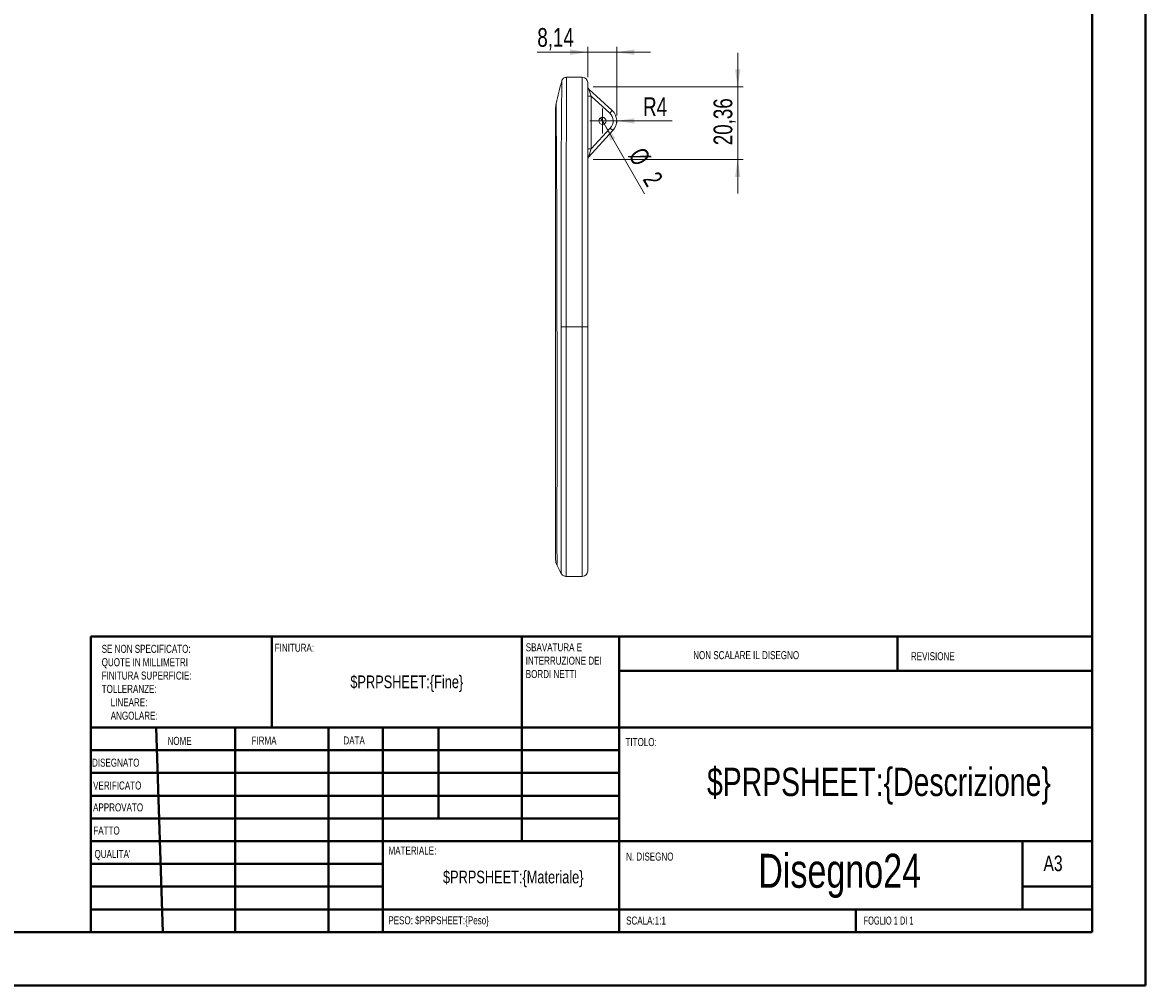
# Model space of a CAD drawing. Header units: millimetres. Extents: x 0 to 420, y 0 to 297.
# Tile 2 of 3: x 210 to 420, y 0 to 180. Entities that reach past the tile are written whole.
import ezdxf

# ---------------------------------------------------------------- set-up
doc = ezdxf.new("R2010")
doc.units = ezdxf.units.MM
doc.linetypes.add('CENTERX2', pattern=[20.32, 12.7, -2.54, 2.54, -2.54])
doc.styles.add('SLDTEXTSTYLE0', font='TXT', dxfattribs={"width": 0.75})
doc.styles.add('SLDTEXTSTYLE1', font='TXT', dxfattribs={"width": 0.692308})
doc.dimstyles.new('SLDDIMSTYLE1', dxfattribs={"dimtxt": 3.5, "dimasz": 3.302, "dimexe": 0, "dimexo": 0.0625, "dimgap": 0.875, "dimtad": 1, "dimlfac": 1.5, "dimrnd": 1e-09, "dimzin": 12, "dimdsep": 46, "dimtxsty": 'SLDTEXTSTYLE0', "dimsah": 1, "dimcen": 0, "dimadec": 0, "dimazin": 3, "dimtfac": 1, "dimtofl": 0, "dimtmove": 0, "dimatfit": 3, "dimfxl": 0, "dimfrac": 2, "dimtolj": 1, "dimtzin": 12, "dimarcsym": 0})
doc.dimstyles.new('SLDDIMSTYLE2', dxfattribs={"dimtxt": 3.5, "dimasz": 3.302, "dimexe": 0, "dimexo": 0.0625, "dimgap": 0.875, "dimtad": 1, "dimlfac": 1.5, "dimrnd": 1e-09, "dimzin": 12, "dimdsep": 46, "dimtxsty": 'SLDTEXTSTYLE0', "dimsah": 1, "dimcen": 0.09, "dimadec": 0, "dimazin": 3, "dimtfac": 1, "dimtmove": 0, "dimatfit": 0, "dimfxl": 0, "dimfrac": 2, "dimtolj": 1, "dimtzin": 12, "dimarcsym": 0})
doc.dimstyles.new('SLDDIMSTYLE3', dxfattribs={"dimtxt": 3.5, "dimasz": 3.302, "dimexe": 0, "dimexo": 0.0625, "dimgap": 0.875, "dimtad": 1, "dimlfac": 1.5, "dimrnd": 1e-09, "dimzin": 12, "dimdsep": 46, "dimtxsty": 'SLDTEXTSTYLE0', "dimblk1": 'NONE', "dimsah": 1, "dimcen": 0, "dimadec": 0, "dimazin": 3, "dimtfac": 1, "dimtmove": 0, "dimatfit": 3, "dimldrblk": 'NONE', "dimfxl": 0, "dimfrac": 2, "dimtolj": 1, "dimtzin": 12, "dimarcsym": 0})

# ---------------------------------------------------------------- blocks, each defined once
blk = doc.blocks.new('SW_NOTE_0')
at = {"color": 0, "linetype": 'Continuous', "lineweight": 0, "char_height": 1.5, "attachment_point": 1, "style": 'SLDTEXTSTYLE0'}
for s, insert in [('SBAVATURA E', (0, 1.93)), ('INTERRUZIONE DEI', (0, -0.57)), ('BORDI NETTI', (0, -3.07))]:
    blk.add_mtext(s, dxfattribs=dict(at, insert=insert))
blk = doc.blocks.new('SW_NOTE_1')
at = {"color": 0, "linetype": 'Continuous', "lineweight": 0, "char_height": 1.5, "attachment_point": 1, "style": 'SLDTEXTSTYLE0'}
for s, insert in [('SE NON SPECIFICATO:', (0, 1.93)), ('QUOTE IN MILLIMETRI', (0, -0.57)), ('FINITURA SUPERFICIE:', (0, -3.07)), ('TOLLERANZE:', (0, -5.57)), ('LINEARE:', (1.69, -8.07)), ('ANGOLARE:', (1.69, -10.57))]:
    blk.add_mtext(s, dxfattribs=dict(at, insert=insert))
blk = doc.blocks.new('_D_12')
at = {"color": 7, "linetype": 'Continuous', "lineweight": 0}
for p, q in [((315.77, 174.75), (306.35, 174.75)), ((315.77, 170.06), (315.77, 175.75)), ((321.19, 174.75), (315.77, 174.75)), ((321.19, 162.89), (321.19, 175.75)), ((321.19, 174.75), (327.54, 174.75))]:
    blk.add_line(p, q, dxfattribs=at)
for points in [[(315.77, 174.75), (312.46, 175.26), (312.46, 174.24)], [(321.19, 174.75), (324.49, 174.24), (324.49, 175.26)]]:
    blk.add_solid(points, dxfattribs=at)
at = {"color": 7, "linetype": 'Continuous', "lineweight": 0, "insert": (306.35, 179.26), "char_height": 3.5, "attachment_point": 1, "style": 'SLDTEXTSTYLE0'}
blk.add_mtext('8,14', dxfattribs=at)
blk = doc.blocks.new('_D_13')
at = {"color": 7, "linetype": 'Continuous', "lineweight": 0}
for p, q in [((343.82, 168.26), (343.82, 174.61)), ((316.77, 168.26), (344.82, 168.26)), ((343.82, 168.26), (343.82, 154.69)), ((316.77, 154.69), (344.82, 154.69)), ((343.82, 154.69), (343.82, 148.34))]:
    blk.add_line(p, q, dxfattribs=at)
for points in [[(343.82, 168.26), (344.33, 171.57), (343.31, 171.57)], [(343.82, 154.69), (343.31, 151.39), (344.33, 151.39)]]:
    blk.add_solid(points, dxfattribs=at)
at = {"color": 7, "linetype": 'Continuous', "lineweight": 0, "insert": (339.31, 157.35), "char_height": 3.5, "attachment_point": 1, "rotation": 90, "style": 'SLDTEXTSTYLE0'}
blk.add_mtext('20,36', dxfattribs=at)
blk = doc.blocks.new('_D_14')
at = {"color": 7, "linetype": 'Continuous', "lineweight": 0}
for q in [(318.19, 162.47), (326.4, 148.25)]:
    blk.add_line((318.86, 161.32), q, dxfattribs=at)
blk.add_solid([(318.86, 161.32), (320.07, 158.2), (320.95, 158.71)], dxfattribs=at)
at = {"color": 7, "linetype": 'Continuous', "lineweight": 0, "char_height": 3.5, "attachment_point": 1, "rotation": 300, "style": 'SLDTEXTSTYLE0'}
for s, insert in [('%%c', (326.32, 157.28)), ('2', (329, 152.74))]:
    blk.add_mtext(s, dxfattribs=dict(at, insert=insert))
blk = doc.blocks.new('_NONE')
blk = doc.blocks.new('_D_15')
at = {"color": 7, "linetype": 'Continuous', "lineweight": 0}
for q in [(318.53, 161.89), (331.55, 161.89)]:
    blk.add_line((321.19, 161.89), q, dxfattribs=at)
blk.add_solid([(321.19, 161.89), (324.49, 161.39), (324.49, 162.4)], dxfattribs=at)
at = {"color": 7, "linetype": 'Continuous', "lineweight": 0, "insert": (326.13, 166.32), "char_height": 3.5, "attachment_point": 1, "style": 'SLDTEXTSTYLE0'}
blk.add_mtext('R4', dxfattribs=at)
blk = doc.blocks.new('SW_CENTERMARKSYMBOL_0')
at = {"color": 0, "linetype": 'Continuous', "lineweight": 0}
for p, q in [((0, 1.67), (0, 2.33)), ((-1.67, 0), (-2.33, 0)), ((0, 0), (-1.67, 0)), ((0, 0), (0, 1.67)), ((0, 0), (0, -1.67)), ((0, 0), (1.67, 0)), ((1.67, 0), (2.33, 0)), ((0, -1.67), (0, -2.33))]:
    blk.add_line(p, q, dxfattribs=at)

msp = doc.modelspace()

# ---------------------------------------------------------------- linework, layer by layer
at = {"color": 7, "linetype": 'Continuous', "lineweight": 40}
for p, q in [((420.07884357, 0.21478016), (420.07884357, 297.21478016)), ((410.07884357, 287.21478016), (410.07884357, 10.21478016)), ((222.87884357, 65.46478016), (410.07884357, 65.46478016)), ((222.87884357, 65.46478016), (222.87884357, 10.21478016)), ((256.67884357, 48.46478016), (256.67884357, 65.46478016)), ((303.47884357, 65.46478016), (303.47884357, 27.21478016)), ((321.67884357, 65.46478016), (321.67884357, 10.21478016)), ((373.67884357, 59.08978016), (373.67884357, 65.46478016)), ((410.07884357, 59.08978016), (321.67884357, 59.08978016)), ((410.07884357, 48.46478016), (222.87884357, 48.46478016)), ((235.09435449, 48.46478016), (236.31159057, 10.21478016)), ((249.869796, 48.46478016), (249.869796, 10.21478016)), ((267.27776973, 48.46478016), (267.27776973, 10.21478016)), ((277.47884357, 10.21478016), (277.47884357, 48.46478016)), ((287.87884357, 31.46478016), (287.87884357, 48.46478016)), ((321.67884357, 44.21478016), (222.87884357, 44.21478016)), ((321.67884357, 39.96478016), (222.87884357, 39.96478016)), ((321.67884357, 35.71478016), (222.87884357, 35.71478016)), ((321.67884357, 31.46478016), (222.87884357, 31.46478016)), ((277.47884357, 27.21478016), (222.87884357, 27.21478016)), ((277.47884357, 27.21478016), (410.07884357, 27.21478016)), ((397.07884357, 14.46478016), (397.07884357, 27.21478016)), ((277.47884357, 22.96470816), (222.87884357, 22.96470816)), ((277.47884357, 18.71478016), (222.87884357, 18.71478016)), ((410.07884357, 18.71478016), (397.07884357, 18.71478016)), ((222.87884357, 14.46478016), (410.07884357, 14.46478016)), ((365.87884357, 10.21478016), (365.87884357, 14.46478016)), ((25.07884357, 10.21478016), (410.07884357, 10.21478016)), ((0.07884357, 0.21478016), (420.07884357, 0.21478016))]:
    msp.add_line(p, q, dxfattribs=at)
at = {"color": 7, "linetype": 'Continuous', "lineweight": 15}
for p, q in [((311.69222478, 170.03711789), (311.81296124, 170.05657871)), ((311.81295476, 170.05657871), (314.76569902, 170.05657871)), ((311.81296122, 170.05657871), (311.81296003, 170.05657871)), ((316.43236569, 166.53764633), (315.76569902, 166.53764633)), ((315.98106193, 167.85849934), (316.43236569, 166.53764633)), ((315.98106193, 167.85849934), (320.33150396, 163.85719378)), ((316.43236569, 166.53764633), (316.43236569, 156.66343034)), ((319.88020021, 163.36651123), (316.43236569, 166.53764633)), ((320.33150396, 163.85719378), (319.88020021, 163.36651123)), ((320.48901915, 160.08924855), (315.94168314, 155.14513185)), ((316.43236569, 156.66343034), (319.9983366, 160.54055231)), ((320.48901915, 160.08924855), (319.9983366, 160.54055231)), ((316.43236569, 156.66343034), (315.76569902, 156.66343034)), ((316.43236569, 156.66343034), (315.94168314, 155.14513185)), ((311.75945143, 123.38991204), (314.76569902, 123.38991204)), ((314.76569902, 123.38991204), (315.76569902, 123.38991204)), ((311.56940711, 76.748564), (311.75867859, 76.72324538)), ((311.56940711, 76.748564), (311.75865688, 76.72324538)), ((311.75865688, 76.72324538), (314.76569902, 76.72324538)), ((311.75865688, 76.72324538), (311.75867859, 76.72324538))]:
    msp.add_line(p, q, dxfattribs=at)
at = {"color": 7, "linetype": 'CENTERX2', "lineweight": 0}
for p, q in [((315.76569902, 168.26424995), (315.76569902, 154.69382809)), ((321.19295561, 161.89446357), (321.19295561, 161.53468683))]:
    msp.add_line(p, q, dxfattribs=at)
at = {"color": 7, "linetype": 'Continuous', "lineweight": 15}
msp.add_circle((318.52628895, 161.89446357), 0.66666667, dxfattribs=at)
for centre, radius, start, end in [((314.76569902, 169.05657871), 1, 0, 90), ((316.43236569, 168.34918189), 0.66666667, 180, 227.3937990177), ((318.52628895, 161.89446357), 2.66666667, 317.3937990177, 47.3937990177), ((318.52628895, 161.89446357), 2, 317.3937990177, 47.3937990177), ((316.43236569, 154.69382809), 0.66666667, 137.3937990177, 180), ((314.76569902, 77.72324538), 1, 270, 0)]:
    msp.add_arc(centre, radius, start, end, dxfattribs=at)
for points in [[(310.91589851, 169.36396276), (310.55192618, 167.97231142), (310.21062433, 166.57543911), (309.89206612, 165.17371159)], [(310.91590125, 169.36395329), (310.91590003, 169.36396189), (310.91589883, 169.36396394), (310.91589765, 169.36395948)], [(309.76569902, 164.04744568), (309.76569902, 164.42522346), (309.80834674, 164.80532753), (309.89206621, 165.17371198)], [(309.76569902, 164.04744528), (309.76569902, 164.42522306), (309.80834671, 164.80532713), (309.89206612, 165.17371159)], [(310.7878164, 77.30791829), (310.53255648, 77.79032793), (310.28069957, 78.27342312), (310.03202904, 78.75763707)], [(310.7878095, 77.30793133), (310.7878147, 77.30792203), (310.78781998, 77.30794264), (310.78782534, 77.30799324)]]:
    msp.add_open_spline(points, degree=3, dxfattribs=at)
for points, knots in [([(310.78971548, 123.39002302), (310.78974318, 124.08577017), (310.78979699, 125.43738229), (310.78983, 127.39942958), (310.78984238, 129.22754677), (310.78984261, 130.91540003), (310.78984238, 132.46657922), (310.7898511, 133.89158311), (310.78987705, 135.20147475), (310.78992765, 136.40457689), (310.7900078, 137.50669263), (310.79012663, 138.51187314), (310.79048771, 140.71819247), (310.79218048, 143.99620168), (310.79830975, 148.2208007), (310.80811291, 151.99203466), (310.8243869, 155.70723253), (310.84634966, 159.30961071), (310.86949119, 161.94576933), (310.88476949, 163.55000639), (310.89198942, 164.50272753), (310.89844233, 165.45601896), (310.90388045, 166.37732699), (310.90731311, 167.02471662), (310.90951063, 167.46742673), (310.91083447, 167.7490881), (310.91200658, 168.01247107), (310.9130275, 168.25626411), (310.91389976, 168.47916801), (310.91462576, 168.67992532), (310.91520837, 168.85731461), (310.91565088, 169.01017039), (310.91595693, 169.13733406), (310.91613122, 169.23787611), (310.91617683, 169.31021871), (310.9161065, 169.35573547), (310.91597097, 169.36116162), (310.91590125, 169.36395329)], [0, 0, 0, 0, 0.0322284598, 0.0626094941, 0.0908874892, 0.1169149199, 0.1408032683, 0.162756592, 0.1829470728, 0.2015120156, 0.2185279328, 0.2340500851, 0.2481337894, 0.3208958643, 0.3862902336, 0.4452240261, 0.4984848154, 0.5645730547, 0.6251540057, 0.6447194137, 0.666827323, 0.6917797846, 0.7200714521, 0.7524161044, 0.7658756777, 0.7800304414, 0.7949375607, 0.8106572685, 0.8272527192, 0.8447898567, 0.8633373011, 0.8829662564, 0.9037504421, 0.9257660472, 0.9490917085, 0.9738085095, 1, 1, 1, 1]), ([(310.91590125, 169.36395329), (310.93979717, 169.45532472), (310.97929385, 169.54797957), (311.09080219, 169.71989047), (311.16283932, 169.79883688), (311.32974741, 169.9277078), (311.42435159, 169.97742632), (311.61888224, 170.04181028), (311.71851558, 170.05657871), (311.81296003, 170.05657871)], [0, 0, 0, 0, 0.25, 0.25, 0.5, 0.5, 0.75, 0.75, 1, 1, 1, 1]), ([(311.81296003, 170.05657871), (311.81297596, 170.05597012), (311.8130074, 170.05476935), (311.8130375, 170.04483809), (311.81305409, 170.02903009), (311.81305609, 170.00690712), (311.81304378, 169.97872033), (311.81301708, 169.9445471), (311.81297602, 169.90451285), (311.81292059, 169.85873388), (311.81285079, 169.8073319), (311.81276661, 169.75043015), (311.81266807, 169.6881543), (311.81255515, 169.62063203), (311.81242787, 169.54799304), (311.81228621, 169.47036889), (311.81213018, 169.38789292), (311.81195978, 169.30070013), (311.811775, 169.20892711), (311.81157586, 169.11271188), (311.81136234, 169.01219384), (311.81113445, 168.90751366), (311.81089218, 168.79881315), (311.81063554, 168.68623521), (311.81036453, 168.56992372), (311.81007914, 168.45002336), (311.80977938, 168.32667983), (311.80946524, 168.20003873), (311.80913677, 168.07024904), (311.80879375, 167.93745024), (311.80765717, 167.50533906), (311.80521721, 166.65991295), (311.80024212, 165.11462444), (311.79387619, 163.23858961), (311.78604346, 161.02259865), (311.77718371, 158.45939389), (311.76937997, 156.48165684), (311.76563657, 155.22681275), (311.76480698, 154.75518589), (311.76396865, 154.15099988), (311.76321663, 153.40577431), (311.76252014, 152.50920159), (311.76189259, 151.4490408), (311.76133076, 150.21104078), (311.76083657, 148.77883226), (311.76040991, 147.13380994), (311.76005118, 145.25499688), (311.75976047, 143.11889424), (311.75953789, 140.69931605), (311.75938353, 137.96721018), (311.75929726, 134.89046581), (311.75927985, 131.43370905), (311.75932798, 127.5580818), (311.75940877, 124.83039975), (311.75945143, 123.38991204)], [0, 0, 0, 0, 0.01212409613, 0.02392119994, 0.03540007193, 0.04656933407, 0.0574374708, 0.06801282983, 0.07830362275, 0.08831792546, 0.09806367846, 0.1075486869, 0.11678062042, 0.12576701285, 0.13451526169, 0.14303262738, 0.15132623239, 0.15940306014, 0.16726995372, 0.17493361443, 0.18240060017, 0.18967732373, 0.19677005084, 0.20368489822, 0.21042783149, 0.21700466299, 0.22342104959, 0.22968249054, 0.23579432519, 0.24176173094, 0.24758972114, 0.29151210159, 0.33314619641, 0.3739841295, 0.41556617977, 0.45933116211, 0.50650905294, 0.51201434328, 0.51949232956, 0.52902392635, 0.5407153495, 0.55470083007, 0.57114547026, 0.59024808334, 0.61224388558, 0.63740695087, 0.66605239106, 0.69853827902, 0.7352673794, 0.77668878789, 0.82329960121, 0.87564674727, 0.93432910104, 1, 1, 1, 1]), ([(314.76569902, 123.38991204), (314.76569902, 126.12729494), (314.76569902, 128.86369871), (314.76569902, 134.332273), (314.76569902, 137.06450102), (314.76569902, 141.15645428), (314.76569902, 142.51935397), (314.76569902, 145.24201727), (314.76569902, 146.60179102), (314.76569902, 149.31671882), (314.76569902, 150.6744443), (314.76569902, 153.34798411), (314.76569902, 154.66708488), (314.76569902, 156.60596309), (314.76569902, 157.2455671), (314.76569902, 158.5082111), (314.76569902, 159.13432904), (314.76569902, 160.94781468), (314.76569902, 162.07572094), (314.76569902, 163.35936489), (314.76569902, 163.60979002), (314.76569902, 164.09746681), (314.76569902, 164.33540571), (314.76569902, 165.01833025), (314.76569902, 165.43556706), (314.76569902, 166.20030114), (314.76569902, 166.54781618), (314.76569902, 167.1800474), (314.76569902, 167.46521754), (314.76569902, 167.97788392), (314.76569902, 168.20348504), (314.76569902, 168.60399649), (314.76569902, 168.7791608), (314.76569902, 169.23963755), (314.76569902, 169.4599678), (314.76569902, 169.78736282), (314.76569902, 169.89390416), (314.76569902, 170.02863538), (314.76569902, 170.05657871), (314.76569902, 170.05657871)], [0, 0, 0, 0, 0.125, 0.125, 0.25, 0.25, 0.3125, 0.3125, 0.375, 0.375, 0.4375, 0.4375, 0.5, 0.5, 0.53125, 0.53125, 0.5625, 0.5625, 0.625, 0.625, 0.640625, 0.640625, 0.65625, 0.65625, 0.6875, 0.6875, 0.71875, 0.71875, 0.75, 0.75, 0.78125, 0.78125, 0.8125, 0.8125, 0.875, 0.875, 0.9375, 0.9375, 1, 1, 1, 1]), ([(315.76569902, 169.05657871), (315.76569902, 169.05657871), (315.76569902, 169.03013971), (315.76569902, 168.90347982), (315.76569902, 168.80347108), (315.76569902, 168.49776906), (315.76569902, 168.29251987), (315.76569902, 167.72401502), (315.76569902, 167.36178316), (315.76569902, 166.75210054), (315.76569902, 166.62195555), (315.76569902, 166.34762666), (315.76569902, 166.2030656), (315.76569902, 165.74572355), (315.76569902, 165.40927297), (315.76569902, 164.66545957), (315.76569902, 164.25806725), (315.76569902, 163.58843596), (315.76569902, 163.35472354), (315.76569902, 162.87535109), (315.76569902, 162.62893052), (315.76569902, 161.36472646), (315.76569902, 160.25050842), (315.76569902, 158.75712305), (315.76569902, 158.45265684), (315.76569902, 157.83993536), (315.76569902, 157.53131783), (315.76569902, 156.59943729), (315.76569902, 155.97017293), (315.76569902, 154.06315921), (315.76569902, 152.76643601), (315.76569902, 150.13956634), (315.76569902, 148.80709515), (315.76569902, 146.14497531), (315.76569902, 144.81174733), (315.76569902, 142.14236377), (315.76569902, 140.8061985), (315.76569902, 136.79463683), (315.76569902, 134.11624859), (315.76569902, 128.75556003), (315.76569902, 126.07320621), (315.76569902, 123.38991204)], [0, 0, 0, 0, 0.0625, 0.0625, 0.125, 0.125, 0.1875, 0.1875, 0.25, 0.25, 0.265625, 0.265625, 0.28125, 0.28125, 0.3125, 0.3125, 0.34375, 0.34375, 0.359375, 0.359375, 0.375, 0.375, 0.4375, 0.4375, 0.453125, 0.453125, 0.46875, 0.46875, 0.5, 0.5, 0.5625, 0.5625, 0.625, 0.625, 0.6875, 0.6875, 0.75, 0.75, 0.875, 0.875, 1, 1, 1, 1]), ([(309.76569902, 79.85923262), (309.76569902, 79.86017493), (309.76569902, 79.86203706), (309.76569902, 79.87339951), (309.76569902, 79.891073), (309.76569902, 79.91563194), (309.76569902, 79.94692782), (309.76569902, 79.98499864), (309.76569902, 80.02983452), (309.76569902, 80.08143713), (309.76569902, 80.13980801), (309.76569902, 80.25263615), (309.76569902, 80.45207594), (309.76569902, 80.80083308), (309.76569902, 81.23219471), (309.76569902, 81.79102072), (309.76569902, 82.52452403), (309.76569902, 83.48289332), (309.76569902, 84.60869223), (309.76569902, 86.02179365), (309.76569902, 87.81651104), (309.76569902, 90.05251774), (309.76569902, 92.39924624), (309.76569902, 94.81162579), (309.76569902, 97.26463268), (309.76569902, 100.14501817), (309.76569902, 103.52427235), (309.76569902, 107.19287399), (309.76569902, 110.99246646), (309.76569902, 114.62730132), (309.76569902, 118.40705092), (309.76569902, 122.23900831), (309.76569902, 126.06420176), (309.76569902, 129.84714626), (309.76569902, 133.47775182), (309.76569902, 137.28381922), (309.76569902, 140.9559495), (309.76569902, 144.74434622), (309.76569902, 148.33236096), (309.76569902, 151.9803894), (309.76569902, 155.32077759), (309.76569902, 157.83576735), (309.76569902, 159.45544802), (309.76569902, 160.52090428), (309.76569902, 161.43281308), (309.76569902, 162.1399151), (309.76569902, 162.6853669), (309.76569902, 163.10993041), (309.76569902, 163.45420881), (309.76569902, 163.68169658), (309.76569902, 163.8304738), (309.76569902, 163.92732806), (309.76569902, 163.99616368), (309.76569902, 164.03916286), (309.76569902, 164.04464088), (309.76569902, 164.04744528)], [0, 0, 0, 0, 0.0069920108, 0.0138172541, 0.0204762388, 0.026969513, 0.0332976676, 0.0394613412, 0.0454612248, 0.0512980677, 0.0569726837, 0.0624859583, 0.0799522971, 0.0962237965, 0.1113523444, 0.1254024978, 0.142169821, 0.1581883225, 0.1736936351, 0.1889451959, 0.2084748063, 0.2294899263, 0.2523778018, 0.2714079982, 0.2923662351, 0.3153241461, 0.3446043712, 0.3776861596, 0.4076314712, 0.440066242, 0.4689442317, 0.5025010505, 0.5362399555, 0.5649485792, 0.5974522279, 0.6273957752, 0.6605847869, 0.6898717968, 0.7231226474, 0.752015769, 0.7847274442, 0.8140918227, 0.8288593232, 0.8439303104, 0.8595335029, 0.8758752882, 0.889786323, 0.9047208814, 0.9207397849, 0.9378923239, 0.9490585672, 0.960846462, 0.9732624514, 0.9863120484, 1, 1, 1, 1]), ([(309.89206612, 165.17371159), (309.89203263, 165.17293059), (309.89196532, 165.17136112), (309.89182132, 165.15984342), (309.8916546, 165.14069566), (309.89146876, 165.1124971), (309.89127199, 165.07457362), (309.89107109, 165.02598778), (309.8908731, 164.96580954), (309.89068482, 164.89304045), (309.89051288, 164.80663121), (309.89036369, 164.70547402), (309.89024346, 164.58840155), (309.89015806, 164.45418392), (309.89011318, 164.30152629), (309.89011387, 164.1290654), (309.89016579, 163.93536869), (309.89027063, 163.7189236), (309.89044278, 163.47816248), (309.89079629, 163.01741044), (309.89210537, 162.27797828), (309.89575486, 161.15323373), (309.90035949, 160.0508946), (309.9059962, 158.95386676), (309.91375626, 157.74912379), (309.92400166, 156.25817445), (309.93694035, 154.37414593), (309.95337195, 151.91230653), (309.97087596, 148.86563584), (309.98703981, 145.27816768), (310.00105353, 141.33081634), (310.01251665, 137.03186588), (310.02143872, 132.38206068), (310.02757933, 127.41137308), (310.03066099, 122.02641649), (310.03200313, 116.43510251), (310.03303818, 110.84412522), (310.0332081, 105.59172762), (310.03267212, 100.72993677), (310.03143786, 96.29148945), (310.02973881, 92.16163796), (310.02751945, 88.90369751), (310.02564614, 86.40084502), (310.02588049, 84.60003082), (310.02652136, 83.01625928), (310.02798336, 81.71248789), (310.02993928, 81.01608117), (310.03083599, 80.6732786), (310.03092381, 80.58998082), (310.0309821, 80.4901116), (310.0309913, 80.3754361), (310.03096193, 80.24796664), (310.0308957, 80.11001302), (310.03079944, 79.96414022), (310.03068058, 79.81315451), (310.0305491, 79.66007584), (310.03041733, 79.50811113), (310.03030056, 79.3606228), (310.03021743, 79.22109778), (310.03019036, 79.09310163), (310.03024635, 78.98028257), (310.0304163, 78.88614663), (310.03074101, 78.81480646), (310.03124865, 78.76752808), (310.03176106, 78.76103353), (310.03202904, 78.75763707)], [0, 0, 0, 0, 0.0067427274, 0.013549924, 0.0204113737, 0.0273169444, 0.0342566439, 0.041220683, 0.0481995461, 0.055184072, 0.062165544, 0.0691357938, 0.076087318, 0.0830134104, 0.0899083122, 0.0967673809, 0.1035872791, 0.1103661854, 0.1171040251, 0.1238027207, 0.1450775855, 0.1624659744, 0.1767430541, 0.1883071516, 0.2006179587, 0.2150816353, 0.2321539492, 0.2524914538, 0.2795939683, 0.3091883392, 0.3414475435, 0.3765423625, 0.4143024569, 0.4549290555, 0.4977677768, 0.5456088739, 0.5912654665, 0.6341244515, 0.6738267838, 0.7102915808, 0.7435791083, 0.7775361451, 0.7955416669, 0.8150556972, 0.8343535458, 0.8541243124, 0.8750147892, 0.8765691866, 0.8786111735, 0.8811519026, 0.8842057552, 0.887790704, 0.8919287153, 0.8966461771, 0.9019743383, 0.9079497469, 0.9146146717, 0.9220174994, 0.9302130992, 0.9392631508, 0.9492364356, 0.960209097, 0.9722648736, 0.9854953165, 1, 1, 1, 1]), ([(310.78782534, 77.30799324), (310.78796149, 77.30880135), (310.78823125, 77.31040235), (310.78867686, 77.32200673), (310.78914694, 77.3405233), (310.78964387, 77.36667768), (310.7901661, 77.40041611), (310.79071312, 77.44188778), (310.79128415, 77.49118911), (310.79187847, 77.54843028), (310.79249535, 77.61371794), (310.79313409, 77.68715972), (310.79379396, 77.76886304), (310.79447424, 77.85893546), (310.79517422, 77.95748453), (310.7958932, 78.06461792), (310.79663047, 78.18044331), (310.79738533, 78.30506847), (310.79815707, 78.43860124), (310.79894501, 78.58114945), (310.79974842, 78.73282119), (310.80056677, 78.89372394), (310.80139879, 79.06396761), (310.80224595, 79.24365338), (310.80309972, 79.43291437), (310.8048671, 79.82850633), (310.80702795, 80.50296705), (310.8082896, 81.60418341), (310.80800401, 82.89432855), (310.8059844, 84.34760687), (310.80302295, 85.95104529), (310.79978923, 87.69643036), (310.79612312, 89.62233079), (310.79265068, 91.26174567), (310.79032734, 92.57955796), (310.78924376, 93.5675187), (310.78837897, 94.71345433), (310.78777766, 96.03215691), (310.7874041, 97.54020906), (310.78724419, 99.25608538), (310.78727172, 101.20052336), (310.78745927, 103.39817375), (310.78777383, 105.87776972), (310.78817602, 108.6660447), (310.7886262, 111.78931981), (310.78907749, 115.29139785), (310.78947652, 119.19836379), (310.78963324, 121.94734925), (310.78971548, 123.39002302)], [0, 0, 0, 0, 0.01294758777, 0.02565137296, 0.03811476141, 0.05034126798, 0.06233452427, 0.07409828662, 0.08563644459, 0.0969530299, 0.10805222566, 0.11893837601, 0.12961599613, 0.14008978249, 0.15036462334, 0.16044560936, 0.17033804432, 0.18004745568, 0.189579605, 0.19894049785, 0.20813639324, 0.21717381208, 0.22605954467, 0.23480065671, 0.24340449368, 0.25187868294, 0.28539129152, 0.31750204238, 0.34886808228, 0.38018908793, 0.41007525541, 0.44101519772, 0.47348877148, 0.50791073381, 0.52144149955, 0.53717363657, 0.55528722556, 0.57599336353, 0.5995368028, 0.62619748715, 0.65629158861, 0.69018501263, 0.72835261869, 0.77130763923, 0.8193324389, 0.87288887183, 0.93329179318, 1, 1, 1, 1]), ([(310.78971548, 123.39002302), (310.83356337, 123.390018), (310.89005833, 123.39001154), (311.02613453, 123.38999597), (311.10568714, 123.38998686), (311.2798824, 123.38996693), (311.37439825, 123.38995611), (311.56702795, 123.38993407), (311.66500699, 123.38992285), (311.75945143, 123.38991204)], [0, 0, 0, 0, 0.25, 0.25, 0.5, 0.5, 0.75, 0.75, 1, 1, 1, 1]), ([(311.75945143, 123.38991204), (311.75947233, 122.69677988), (311.75951355, 121.32955274), (311.7595511, 119.30706557), (311.75956952, 117.34106565), (311.75956725, 115.43090379), (311.7595447, 113.57593068), (311.75950177, 111.77549665), (311.75943848, 110.02895168), (311.75935483, 108.33564534), (311.75925077, 106.69492676), (311.75912652, 105.10614452), (311.75898129, 103.5686468), (311.75881786, 102.0817808), (311.75862634, 100.64489453), (311.75844189, 99.25733051), (311.75809911, 97.73942664), (311.75822342, 95.92033967), (311.7592229, 93.66926661), (311.76092999, 91.07740687), (311.76356663, 88.25036097), (311.76640667, 85.57819735), (311.76845471, 83.37252953), (311.7695437, 81.78299125), (311.76954488, 80.77402766), (311.76908477, 80.11090753), (311.76874016, 79.64895728), (311.76833273, 79.22395838), (311.76788044, 78.83512614), (311.76737835, 78.48171833), (311.76682786, 78.16297959), (311.7662286, 77.87815965), (311.76558071, 77.62651033), (311.76488415, 77.40728653), (311.76413895, 77.21974967), (311.76334509, 77.0631535), (311.76250258, 76.93679933), (311.76161145, 76.83981645), (311.7606715, 76.77202586), (311.75968358, 76.73053242), (311.75900322, 76.72570349), (311.75865688, 76.72324538)], [0, 0, 0, 0, 0.03159838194, 0.06232890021, 0.09220208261, 0.12122871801, 0.14941990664, 0.17678711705, 0.20334225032, 0.22909771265, 0.2540664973, 0.27826227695, 0.30169950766, 0.32439354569, 0.34636077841, 0.36761877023, 0.38818642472, 0.41633717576, 0.45182593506, 0.49319940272, 0.53905214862, 0.58966052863, 0.63149648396, 0.66667685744, 0.69617898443, 0.71116748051, 0.72645494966, 0.74210261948, 0.75816841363, 0.77470671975, 0.79176830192, 0.80940033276, 0.82764651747, 0.84654728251, 0.86614000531, 0.88645926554, 0.90753710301, 0.92940327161, 0.95208548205, 0.97560962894, 1, 1, 1, 1]), ([(314.76569902, 76.72324538), (314.76569902, 76.72324538), (314.76569902, 76.75109999), (314.76569902, 76.88621358), (314.76569902, 76.99339343), (314.76569902, 77.32063437), (314.76569902, 77.54037785), (314.76569902, 77.99502927), (314.76569902, 78.16760801), (314.76569902, 78.56479004), (314.76569902, 78.79061767), (314.76569902, 79.55345796), (314.76569902, 80.17545727), (314.76569902, 81.14013668), (314.76569902, 81.34319294), (314.76569902, 81.76436536), (314.76569902, 81.98260397), (314.76569902, 82.66015736), (314.76569902, 83.14235281), (314.76569902, 84.16601367), (314.76569902, 84.70747125), (314.76569902, 85.84664444), (314.76569902, 86.43538265), (314.76569902, 88.24205572), (314.76569902, 89.50374755), (314.76569902, 91.45592934), (314.76569902, 92.11710813), (314.76569902, 93.44113454), (314.76569902, 94.10604308), (314.76569902, 96.10774343), (314.76569902, 97.45142403), (314.76569902, 100.15102124), (314.76569902, 101.50698348), (314.76569902, 104.22735621), (314.76569902, 105.59178963), (314.76569902, 109.69399096), (314.76569902, 112.43306435), (314.76569902, 117.91044277), (314.76569902, 120.64998155), (314.76569902, 123.38991204)], [0, 0, 0, 0, 0.0625, 0.0625, 0.125, 0.125, 0.1875, 0.1875, 0.21875, 0.21875, 0.25, 0.25, 0.3125, 0.3125, 0.328125, 0.328125, 0.34375, 0.34375, 0.375, 0.375, 0.40625, 0.40625, 0.4375, 0.4375, 0.5, 0.5, 0.53125, 0.53125, 0.5625, 0.5625, 0.625, 0.625, 0.6875, 0.6875, 0.75, 0.75, 0.875, 0.875, 1, 1, 1, 1]), ([(315.76569902, 123.38991204), (315.76569902, 120.7328965), (315.76569902, 118.07732264), (315.76569902, 112.77227672), (315.76569902, 110.12272864), (315.76569902, 106.15744734), (315.76569902, 104.83722079), (315.76569902, 102.20115324), (315.76569902, 100.88529934), (315.76569902, 98.25997237), (315.76569902, 96.95047198), (315.76569902, 94.99344363), (315.76569902, 94.34231652), (315.76569902, 93.04312011), (315.76569902, 92.39429144), (315.76569902, 90.45841616), (315.76569902, 89.20499785), (315.76569902, 87.40707956), (315.76569902, 86.8215861), (315.76569902, 85.9685214), (315.76569902, 85.68809932), (315.76569902, 85.14368217), (315.76569902, 84.87877748), (315.76569902, 84.10663285), (315.76569902, 83.62202077), (315.76569902, 82.94202537), (315.76569902, 82.72316661), (315.76569902, 82.30116543), (315.76569902, 82.09736439), (315.76569902, 81.12836395), (315.76569902, 80.50900769), (315.76569902, 79.75276535), (315.76569902, 79.52945675), (315.76569902, 79.13759563), (315.76569902, 78.9678163), (315.76569902, 78.52121645), (315.76569902, 78.30632289), (315.76569902, 77.98655857), (315.76569902, 77.88206727), (315.76569902, 77.75036484), (315.76569902, 77.72324538), (315.76569902, 77.72324538)], [0, 0, 0, 0, 0.125, 0.125, 0.25, 0.25, 0.3125, 0.3125, 0.375, 0.375, 0.4375, 0.4375, 0.46875, 0.46875, 0.5, 0.5, 0.5625, 0.5625, 0.59375, 0.59375, 0.609375, 0.609375, 0.625, 0.625, 0.65625, 0.65625, 0.671875, 0.671875, 0.6875, 0.6875, 0.75, 0.75, 0.78125, 0.78125, 0.8125, 0.8125, 0.875, 0.875, 0.9375, 0.9375, 1, 1, 1, 1]), ([(309.76569902, 79.85923263), (309.76569902, 79.67034374), (309.78820837, 79.47877248), (309.87824574, 79.10635945), (309.94573846, 78.92566371), (310.03202904, 78.75763708)], [0, 0, 0, 0, 0.5, 0.5, 1, 1, 1, 1]), ([(309.76569902, 79.85923062), (309.76569902, 79.67034173), (309.78820845, 79.47877045), (309.87824614, 79.10635746), (309.9457391, 78.92566177), (310.03202996, 78.75763529)], [0, 0, 0, 0, 0.5, 0.5, 1, 1, 1, 1]), ([(310.7878095, 77.30793133), (310.81701689, 77.26777178), (310.87411575, 77.18926207), (310.98195683, 77.02294639), (311.15699081, 76.88515873), (311.3137698, 76.82565076), (311.37626614, 76.80192927)], [0, 0, 0, 0, 0.187655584, 0.3668563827, 0.7476118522, 1, 1, 1, 1]), ([(310.78782534, 77.30799324), (310.83198594, 77.22450915), (310.88873705, 77.14371419), (311.02517839, 76.99799926), (311.10483975, 76.9332144), (311.27914098, 76.82822989), (311.37365579, 76.78810557), (311.56625799, 76.73563215), (311.66421246, 76.72324538), (311.75865688, 76.72324538)], [0, 0, 0, 0, 0.25, 0.25, 0.5, 0.5, 0.75, 0.75, 1, 1, 1, 1])]:
    msp.add_open_spline(points, degree=3, knots=knots, dxfattribs=at)

# ---------------------------------------------------------------- block references
at = {"color": 7, "linetype": 'Continuous', "lineweight": 0}
for name, p in [('SW_CENTERMARKSYMBOL_0', (318.52628895, 161.89446357)), ('SW_NOTE_1', (224.89262107, 61.99927735)), ('SW_NOTE_0', (304.18805925, 62.2842698))]:
    msp.add_blockref(name, p, dxfattribs=at)

# ---------------------------------------------------------------- texts
for s, insert, char_height, attachment_point, style in [('105-Derby-Style-Handtuchring-groß SUPPORTO MURO', (34.53689694, 123.57618635), 5.8208333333, 1, 'SLDTEXTSTYLE0'), ('FINITURA:', (257.25013573, 64.13405215), 1.5, 1, 'SLDTEXTSTYLE0'), ('NON SCALARE IL DISEGNO', (335.49348409, 62.74777373), 1.5, 1, 'SLDTEXTSTYLE0'), ('REVISIONE', (376.20642526, 62.54968884), 1.5, 1, 'SLDTEXTSTYLE0'), ('$PRPSHEET:\\{Fine\\}', (281.9404768, 58.19595071), 2.38125, 2, 'SLDTEXTSTYLE0'), ('NOME', (237.20108278, 46.71626279), 1.5, 1, 'SLDTEXTSTYLE0'), ('FIRMA', (252.91243113, 46.77653654), 1.5, 1, 'SLDTEXTSTYLE0'), ('DATA', (270.09354553, 46.79095938), 1.5, 1, 'SLDTEXTSTYLE0'), ('TITOLO:', (322.8350305, 46.49311444), 1.5, 1, 'SLDTEXTSTYLE0'), ('DISEGNATO', (223.09099281, 42.64449504), 1.5, 1, 'SLDTEXTSTYLE0'), ('$PRPSHEET:\\{Descrizione\\}', (370.2267594, 40.94374968), 5.2916666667, 2, 'SLDTEXTSTYLE0'), ('VERIFICATO', (223.28931243, 38.36918732), 1.5, 1, 'SLDTEXTSTYLE0'), ('APPROVATO', (223.28056597, 34.27907616), 1.5, 1, 'SLDTEXTSTYLE0'), ('FATTO', (223.33403006, 29.94848481), 1.5, 1, 'SLDTEXTSTYLE0'), ("QUALITA'", (223.54788643, 25.56442936), 1.5, 1, 'SLDTEXTSTYLE0'), ('MATERIALE:', (278.52470587, 26.20083645), 1.5, 1, 'SLDTEXTSTYLE0'), ('Disegno24', (362.88894138, 24.8465188), 6.35, 2, 'SLDTEXTSTYLE0'), ('N. DISEGNO', (322.95280968, 25.08341798), 1.5, 1, 'SLDTEXTSTYLE0'), ('A3', (400.99982841, 24.51522467), 2.910416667, 1, 'SLDTEXTSTYLE0'), ('$PRPSHEET:\\{Materiale\\}', (301.84983419, 21.70034585), 2.38125, 2, 'SLDTEXTSTYLE0'), ('PESO: $PRPSHEET:\\{Peso\\}', (278.49665469, 13.16409206), 1.4986, 1, 'SLDTEXTSTYLE0'), ('SCALA:1:1', (322.95280968, 13.11486743), 1.5, 1, 'SLDTEXTSTYLE0'), ('FOGLIO 1 DI 1', (367.35713799, 13.11486743), 1.5, 1, 'SLDTEXTSTYLE1')]:
    msp.add_mtext(s, dxfattribs=dict(at, insert=insert, char_height=char_height, attachment_point=attachment_point, style=style))

# ---------------------------------------------------------------- dimensions: what is measured, and where the dimension line sits
dim = msp.add_linear_dim(base=(315.76569902, 174.75259442), p1=(321.19295561, 161.89446357), p2=(315.76569902, 169.05657871), dimstyle='SLDDIMSTYLE2', dxfattribs=at)
dim.commit()
dim.dimension.update_dxf_attribs({"geometry": '_D_12', "text_midpoint": (310.87544703, 174.75259442), "dimtype": 160})
dim = msp.add_linear_dim(base=(343.82070706, 154.69382809), p1=(315.76569902, 168.26424995), p2=(315.76569902, 154.69382809), angle=90, dimstyle='SLDDIMSTYLE2', dxfattribs=at)
dim.commit()
dim.dimension.update_dxf_attribs({"geometry": '_D_13', "text_midpoint": (343.82070706, 163.17063845), "dimtype": 160})
dim = msp.add_radius_dim(center=(318.52628895, 161.89446357), mpoint=(321.19295561, 161.89446357), dimstyle='SLDDIMSTYLE1', dxfattribs=at)
dim.commit()
dim.dimension.update_dxf_attribs({"geometry": '_D_15', "text_midpoint": (329.18082075, 161.89447357), "dimtype": 164})
dim = msp.add_diameter_dim_2p(p1=(318.19295561, 162.47181384), p2=(318.85962228, 161.3171133), dimstyle='SLDDIMSTYLE3', dxfattribs=at)
dim.commit()
dim.dimension.update_dxf_attribs({"geometry": '_D_14', "text_midpoint": (324.59253358, 151.38744697), "dimtype": 163})

doc.saveas('drawing.dxf')
